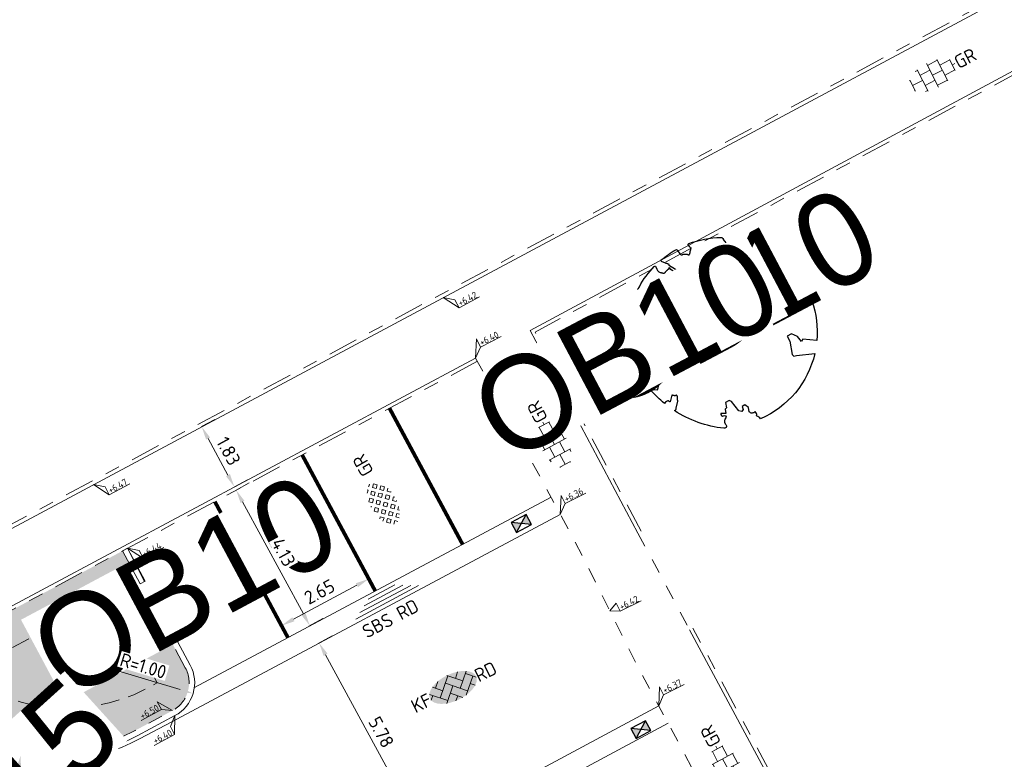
# Model space of a CAD drawing. Header units: metres. Extents: x 155090 to 155676, y 461362 to 461889.
# Tile 49 of 99: x 155232 to 155258, y 461581 to 461600. Entities that reach past the tile are written whole.
import ezdxf
from ezdxf.enums import TextEntityAlignment as Align

# ---------------------------------------------------------------- set-up
doc = ezdxf.new("R2018")
doc.units = ezdxf.units.M
for name, pattern in [('DASHED', [0.75, 0.5, -0.25]), ('VH-OPSLUITBAND-SO', [10, 4, -2, 2, -2]), ('VH-TROTTOIRBAND_130-150', [15, 5, -2, 2, -2, 2, -2]), ('VW-5050_STREEP', [1, 0.5, -0.5]), ('XX-HIDDEN', [4, 2, -2]), ('ZZ-HIDDEN-SO', [4, 2, -2])]:
    doc.linetypes.add(name, pattern=pattern)
doc.layers.get('0').update_dxf_attribs({"lineweight": 18})
doc.layers.get('Defpoints').update_dxf_attribs({"lineweight": 18})
for name, color, linetype, lineweight in [('B-WE-VH-VERHARDING_HALFVERHARDING_GRASBETONSTEEN-S-200', 130, 'Continuous', 18), ('N-WE-GR-BOOM-S', 90, 'Continuous', 25), ('N-WE-VH-KANTOPSLUITING-T18', 10, 'Continuous', 18), ('N-WE-VH-KANTOPSLUITING_OPSLUITBAND_100X200-G', 150, 'VH-OPSLUITBAND-SO', 18), ('N-WE-VH-KANTOPSLUITING_TROTTOIRBAND_130 150X250-G', 210, 'VH-TROTTOIRBAND_130-150', 18), ('N-WE-VH-KANTOPSLUITING_VERLOOPBAND-S', 7, 'Continuous', 18), ('N-WE-VH-KANTOPSLUITING_VOORKANT_BAND-G', 50, 'Continuous', 18), ('N-WE-VH-KANTVERHARDING_STREKLAAG-G', 60, 'Continuous', 18), ('N-WE-VH-MATERIAAL_GRENS-G', 7, 'XX-HIDDEN', 18), ('N-WE-VH-MOLGOOT-SBS-KF-S', 150, 'Continuous', 18), ('N-WE-VH-MOLGOOT_ACHTERKANT-SBS-KF-G', 150, 'Continuous', 18), ('N-WE-VH-MOLGOOT_VOORKANT-G', 7, 'Continuous', 18), ('N-WE-VH-VERHARDING_SBS-KF-KLEUR-KV-S', 7, 'Continuous', 18), ('N-WE-VH-VERHARDING_TEGEL-KLEUR-DUN-S', 7, 'Continuous', 18), ('N-WE-VW-MARKERING_DWARS_OVERSTEEK_KANALISATIESTREEP50_010-G', 7, 'VW-5050_STREEP', 18), ('X-XX-AL-HOOGTELABEL-S', 7, 'Continuous', 18), ('X-XX-AL-M', 7, 'Continuous', 18)]:
    doc.layers.add(name, color=color, linetype=linetype, lineweight=lineweight)
for name, color, linetype, lineweight, true_color in [('N-WE-GR-Groen-A-200', 7, 'Continuous', 18, 0x52a500), ('N-WE-GR-MATERIAALGRENS-G', 7, 'ZZ-HIDDEN-SO', 18, 0x00e600), ('N-WE-RI-HWA_KOLK-S-200', 150, 'Continuous', 25, 0x007fff)]:
    doc.layers.add(name, color=color, linetype=linetype, lineweight=lineweight, true_color=true_color)
doc.styles.add('NLCS-ISO', font='NLCS-ISO.ttf')
doc.styles.add('NLCS-ISO-M200-T18', font='NLCS-ISO.ttf', dxfattribs={"height": 0.36})
doc.dimstyles.new('NLCS-M200-T18-PIJL_L2_H1', dxfattribs={"dimscale": 0.2, "dimtxt": 2.5, "dimasz": 1.8, "dimexe": 2, "dimexo": 2, "dimgap": 0.7, "dimtad": 1, "dimzin": 0, "dimdsep": 46, "dimtxsty": 'NLCS-ISO-M200-T18', "dimcen": 0, "dimdle": 2, "dimclrd": 256, "dimclre": 256, "dimclrt": 10, "dimadec": 1, "dimazin": 0, "dimtfac": 1, "dimtdec": 3, "dimtofl": 0, "dimtmove": 0, "dimatfit": 3, "dimfxl": 2, "dimfxlon": 1, "dimtfillclr": 256, "dimtolj": 1, "dimtzin": 0, "dimlwd": -1, "dimlwe": -1, "dimarcsym": 0})
doc.dimstyles.new('NLCS-M200-T18-PIJL_L2_H2', dxfattribs={"dimscale": 0.2, "dimtxt": 0.36, "dimasz": 1.8, "dimexe": 2, "dimexo": 2, "dimgap": 0.7, "dimtad": 1, "dimzin": 0, "dimdsep": 46, "dimtxsty": 'NLCS-ISO-M200-T18', "dimcen": 0, "dimdle": 2, "dimclrd": 256, "dimclre": 256, "dimclrt": 10, "dimazin": 0, "dimtfac": 1, "dimtofl": 0, "dimtmove": 0, "dimatfit": 3, "dimfxl": 2, "dimfxlon": 1, "dimtfill": 1, "dimtfillclr": 256, "dimtolj": 1, "dimtzin": 0, "dimlwd": -1, "dimlwe": -1, "dimarcsym": 0})

# ---------------------------------------------------------------- blocks, each defined once
blk = doc.blocks.new('*U46')
at = {"lineweight": 9}
for p, q in [((-1.84, 1.5), (-1.5, 1.5)), ((-1.5, -1.6), (-1.5, 1.6)), ((0, -1.78), (0, 1.78)), ((0, 1.5), (1.5, 1.5)), ((1.5, -1.6), (1.5, 1.6)), ((-3.08, 0.75), (-3, 0.75)), ((-3, -0.83), (-3, 0.83)), ((-3, 0), (-1.5, 0)), ((-1.5, 0.75), (0, 0.75)), ((0, 0), (1.5, 0)), ((1.5, 0.75), (3, 0.75)), ((3, -0.83), (3, 0.83)), ((3, 0), (3.39, 0)), ((-3.08, -0.75), (-3, -0.75)), ((-1.5, -0.75), (0, -0.75)), ((1.5, -0.75), (3, -0.75)), ((-1.84, -1.5), (-1.5, -1.5)), ((0, -1.5), (1.5, -1.5))]:
    blk.add_line(p, q, dxfattribs=at)
at = {"style": 'NLCS-ISO'}
blk.add_attdef('FORMAAT', text='', height=1.8, dxfattribs=at).set_placement((-3.18, 0), align=Align.MIDDLE_RIGHT)
blk.add_attdef('KLEUR', text='', height=1.8, dxfattribs=at).set_placement((3.49, 0), align=Align.MIDDLE_LEFT)
blk = doc.blocks.new('*U51')
at = {"lineweight": 30, "flags": 106}
blk.add_attdef('OB', text='', height=0.36, dxfattribs=at).set_placement((0, 0.1), align=Align.BOTTOM_CENTER)
blk = doc.blocks.new('SRI-KOLK_STRAAT-SO')
h = blk.add_hatch(color=256)
h.dxf.hatch_style = 1
h.paths.add_polyline_path([(-1.125, 1.5), (-1.125, 0), (0, 0.75)])
h.paths.add_polyline_path([(1.125, 1.5), (0, 0.75), (1.125, 0)])
for p, q in [((-1.125, 0), (1.125, 1.5)), ((1.125, 0), (-1.125, 1.5))]:
    blk.add_line(p, q)
blk.add_lwpolyline([(-1.125, 0), (1.125, 0), (1.125, 1.5), (-1.125, 1.5)], close=True)
blk = doc.blocks.new('*U124')
blk.add_line((0, 20), (1000, 0))
blk.add_lwpolyline([(0, 0), (1000, 0), (1000, 150), (0, 150)], close=True)
blk = doc.blocks.new('*U334')
at = {"lineweight": 18}
for p, q in [((2.46, -2.01), (0, 0)), ((0, 0), (2.46, -4.41)), ((2.46, -4.41), (2.46, -2.01)), ((8.66, -4.41), (2.46, -4.41))]:
    blk.add_line(p, q, dxfattribs=at)
at = {"lineweight": 18, "style": 'NLCS-ISO'}
blk.add_attdef('...', text='', height=1.8, dxfattribs=at).set_placement((5.56, -4.83), align=Align.BOTTOM_CENTER)
blk = doc.blocks.new('*U15')
at = {"lineweight": 18}
for p, q in [((2.46, 4.47), (0, 0)), ((2.46, 2.07), (2.46, 4.47)), ((0, 0), (2.46, 2.07)), ((8.66, 2.07), (2.46, 2.07))]:
    blk.add_line(p, q, dxfattribs=at)
at = {"lineweight": 18, "style": 'NLCS-ISO'}
blk.add_attdef('...', text='', height=1.8, dxfattribs=at).set_placement((5.56, 1.65), align=Align.BOTTOM_CENTER)
blk = doc.blocks.new('*U342')
at = {"lineweight": 18}
for p, q in [((2.46, 0.99), (0, 0)), ((0, 0), (2.46, -1.41)), ((2.46, -1.41), (2.46, 0.99)), ((8.66, -1.41), (2.46, -1.41))]:
    blk.add_line(p, q, dxfattribs=at)
at = {"lineweight": 18, "style": 'NLCS-ISO'}
blk.add_attdef('...', text='', height=1.8, dxfattribs=at).set_placement((5.56, -1.83), align=Align.BOTTOM_CENTER)
blk = doc.blocks.new('*U343')
at = {"lineweight": 18}
for p, q in [((-2.46, -2.01), (0, 0)), ((0, 0), (-2.46, -4.41)), ((-2.46, -4.41), (-2.46, -2.01)), ((-8.66, -4.41), (-2.46, -4.41))]:
    blk.add_line(p, q, dxfattribs=at)
at = {"lineweight": 18, "style": 'NLCS-ISO'}
blk.add_attdef('...', text='', height=1.8, dxfattribs=at).set_placement((-5.56, -4.83), align=Align.BOTTOM_CENTER)
blk = doc.blocks.new('SGR-BOOM_05')
blk.add_lwpolyline([(0.433, 4.712), (0.441, 4.722), (0.45, 4.731), (0.457, 4.739), (0.465, 4.746), (0.473, 4.754), (0.48, 4.761), (0.487, 4.77), (0.494, 4.779), (0.501, 4.79), (0.508, 4.802), (0.513, 4.817), (0.516, 4.836), (0.517, 4.858), (0.515, 4.885), (0.509, 4.916), (0.475, 5.034, -0.52938), (0.529, 5.099, -0.087139), (2.218, 4.625, -0.372341), (2.284, 4.473), (2.354, 4.119), (2.18, 3.946), (1.992, 3.985), (1.767, 3.817), (1.853, 3.602), (2.086, 3.527), (2.712, 3.671), (2.864, 3.587), (2.85, 3.453), (2.707, 3.365), (2.577, 2.941), (2.743, 2.67), (3.168, 3.347, -0.504641), (3.406, 3.14, 0.331948), (3.544, 2.921, 0.282008), (3.993, 3.004), (3.957, 2.985, -0.512156), (4.163, 2.984, -0.16076), (5.094, -0.056), (4.977, -0.169), (4.976, -0.294), (4.862, -0.315), (4.876, -0.438), (4.698, -0.381), (4.644, -0.519), (4.864, -0.665), (4.933, -0.72), (5.054, -0.599, -0.106371), (4.341, -2.61), (3.705, -2.201), (3.588, -2.282), (3.512, -1.945), (3.286, -1.673), (3.024, -1.676), (3.03, -1.99), (2.83, -2.678), (2.861, -2.809), (3.005, -2.829), (3.93, -3.183, -0.236298), (-0.225, -5.013, 0.159625), (-0.347, -4.77, 0.350802), (-0.315, -4.528, -0.504641), (-0.6, -4.393), (-0.531, -4.17), (-0.647, -3.962), (-0.802, -3.978), (-0.825, -4.144), (-0.942, -4.211), (-1.08, -4.106), (-1.2, -3.475), (-1.291, -3.384), (-1.522, -3.391), (-1.586, -3.665), (-1.68, -3.694), (-1.769, -3.923), (-2.003, -3.798, 0.733583), (-1.918, -3.973, -0.861625), (-1.87, -4.128, 0.279978), (-2.043, -4.393), (-2.036, -4.403, -0.827056), (-2.208, -4.583, -0.116774), (-4.152, -2.556), (-4.114, -2.549), (-4.084, -2.541), (-4.059, -2.531), (-4.039, -2.52), (-4.024, -2.509), (-4.013, -2.498), (-4.004, -2.486), (-3.768, -2.184), (-3.762, -2.173), (-3.758, -2.163), (-3.755, -2.153), (-3.752, -2.143), (-3.748, -2.133), (-3.745, -2.123), (-3.74, -2.111), (-3.735, -2.099), (-3.729, -2.085), (-3.721, -2.071), (-3.713, -2.056), (-3.705, -2.04), (-3.697, -2.024), (-3.689, -2.007), (-3.682, -1.991), (-3.676, -1.975), (-3.671, -1.959), (-3.668, -1.944), (-3.666, -1.929), (-3.665, -1.916), (-3.666, -1.904), (-3.668, -1.893), (-3.671, -1.884), (-3.676, -1.877), (-3.682, -1.872), (-3.69, -1.869), (-3.698, -1.867), (-3.708, -1.866), (-3.718, -1.865), (-3.729, -1.864), (-3.74, -1.863), (-3.752, -1.86), (-3.764, -1.856), (-3.776, -1.85), (-3.788, -1.843), (-3.801, -1.835), (-3.813, -1.826), (-3.826, -1.816), (-3.84, -1.806), (-3.853, -1.796), (-3.866, -1.785), (-3.88, -1.774), (-3.893, -1.762), (-3.907, -1.75), (-4.15, -2.028), (-4.162, -2.015), (-4.173, -2), (-4.183, -1.984), (-4.193, -1.968), (-4.204, -1.951), (-4.219, -1.938), (-4.242, -1.928), (-4.274, -1.924), (-4.319, -1.929), (-4.379, -1.942), (-4.457, -1.967, -0.040997), (-4.791, -1.027), (-4.617, -1.057), (-4.463, -1.156), (-4.38, -1.082), (-4.281, -0.927), (-4.376, -0.782), (-4.323, -0.567), (-4.52, -0.551), (-4.652, -0.423), (-4.892, -0.58, -0.05814), (-4.988, 0.829), (-4.852, 0.802), (-4.298, 0.364), (-4.06, 0.447), (-3.128, 0.693), (-3.049, 1), (-3.409, 1.144), (-3.464, 1.261), (-4.121, 1.584), (-4.136, 1.769), (-4.358, 1.957), (-4.448, 2.14), (-4.297, 2.378), (-3.958, 2.431), (-3.65, 2.633), (-3.646, 2.84), (-3.838, 3.066), (-3.787, 3.162), (-3.863, 3.31, -0.13428), (-1.664, 4.835, -0.541727), (-1.597, 4.783), (-1.608, 4.639), (-1.605, 4.565), (-1.595, 4.508), (-1.579, 4.465), (-1.558, 4.434), (-1.535, 4.41), (-1.511, 4.392), (-1.487, 4.376), (-1.465, 4.359), (-1.446, 4.342), (-1.428, 4.325), (-1.411, 4.309), (-1.395, 4.295), (-1.38, 4.284), (-1.364, 4.276), (-1.347, 4.272), (-1.33, 4.272), (-1.312, 4.277), (-1.292, 4.285), (-1.273, 4.294), (-1.252, 4.305), (-1.232, 4.316), (-1.211, 4.327), (-1.189, 4.336), (-1.168, 4.342), (-1.147, 4.347), (-1.126, 4.35), (-1.105, 4.353), (-1.085, 4.356), (-1.066, 4.36), (-1.048, 4.365), (-1.031, 4.372), (-1.015, 4.382), (-1, 4.394), (-0.986, 4.408), (-0.973, 4.424), (-0.963, 4.324), (-0.94, 4.298), (-0.834, 4.118), (-0.611, 3.996), (-0.927, 4.508), (-0.921, 4.523), (-0.917, 4.539), (-0.915, 4.553), (-0.916, 4.568), (-0.92, 4.583), (-0.927, 4.598), (-0.938, 4.613), (-0.953, 4.629), (-0.972, 4.647), (-0.994, 4.667), (-1.02, 4.691), (-1.05, 4.719), (-1.082, 4.754), (-1.117, 4.795), (-1.199, 4.901, -0.543104), (-1.171, 4.981, -0.046766), (-0.234, 5.117, -0.385168), (-0.182, 5.074), (-0.152, 4.882), (-0.138, 4.822), (-0.121, 4.78), (-0.104, 4.753), (-0.085, 4.737), (-0.066, 4.73), (-0.047, 4.727), (-0.027, 4.726), (-0.009, 4.724), (0.009, 4.72), (0.027, 4.716), (0.044, 4.71), (0.061, 4.704), (0.077, 4.697), (0.093, 4.689), (0.109, 4.682), (0.124, 4.675), (0.139, 4.668), (0.153, 4.66), (0.167, 4.653), (0.18, 4.645), (0.191, 4.638), (0.202, 4.629), (0.211, 4.621), (0.219, 4.611), (0.225, 4.602), (0.231, 4.593), (0.236, 4.584), (0.242, 4.576), (0.247, 4.569), (0.253, 4.564), (0.26, 4.56), (0.269, 4.559), (0.278, 4.56), (0.289, 4.563), (0.3, 4.568), (0.312, 4.574), (0.324, 4.582), (0.336, 4.592), (0.348, 4.603), (0.36, 4.616), (0.371, 4.63), (0.382, 4.644), (0.393, 4.659), (0.404, 4.673), (0.414, 4.687), (0.423, 4.7)], format="xyb", close=True)
blk.add_circle((0, 0), 0.15)
blk = doc.blocks.new('*U10')
at = {"flags": 128}
for points in [[(-0.587, 0.052), (0.587, 0.052)], [(-0.405, 0.158), (0.405, 0.158)], [(-0.951, -0.158), (0.951, -0.158)], [(-0.769, -0.052), (0.769, -0.052)]]:
    blk.add_lwpolyline(points, dxfattribs=at)
at = {"style": 'NLCS-ISO'}
blk.add_attdef('MATERIAAL', text='', height=0.36, dxfattribs=at).set_placement((-0.1, -0.582), align=Align.MIDDLE_RIGHT)
blk.add_attdef('KLEUR', text='', height=0.36, dxfattribs=at).set_placement((0.1, -0.582), align=Align.MIDDLE_LEFT)
blk = doc.blocks.new('SVH-GRASBETONSTEEN_02_KL-SO')
for p, q in [((-2.19, 1.29), (-2.16, 1.32)), ((-1.48, 1.29), (-1.69, 1.5)), ((-0.77, 1.29), (-0.41, 1.65)), ((-0.06, 1.29), (-0.41, 1.65)), ((0.3, 1.65), (0.22, 1.72)), ((0.3, 1.65), (0.36, 1.71)), ((0.65, 1.29), (0.99, 1.63)), ((1.36, 1.29), (1.04, 1.62)), ((-2.9, -0.13), (-3.26, 0.22)), ((-2.9, 0.58), (-2.55, 0.93)), ((-2.55, 0.22), (-2.9, 0.58)), ((-2.19, 0.58), (-2.55, 0.93)), ((-2.55, 0.22), (-2.19, 0.58)), ((-1.84, 0.93), (-2.19, 1.29)), ((-2.19, -0.13), (-1.84, 0.22)), ((-1.84, 0.93), (-1.48, 1.29)), ((-1.48, -0.13), (-1.84, 0.22)), ((-1.48, 0.58), (-1.13, 0.93)), ((-1.13, 0.22), (-1.48, 0.58)), ((-0.77, 0.58), (-1.13, 0.93)), ((-1.13, 0.22), (-0.77, 0.58)), ((-0.41, 0.93), (-0.77, 1.29)), ((-0.77, -0.13), (-0.41, 0.22)), ((-0.41, 0.93), (-0.06, 1.29)), ((-0.06, -0.13), (-0.41, 0.22)), ((-0.06, 0.58), (0.3, 0.93)), ((0.3, 0.22), (-0.06, 0.58)), ((0.65, 0.58), (0.3, 0.93)), ((0.3, 0.22), (0.65, 0.58)), ((1.01, 0.93), (0.65, 1.29)), ((0.65, -0.13), (1.01, 0.22)), ((1.01, 0.93), (1.36, 1.29)), ((1.36, -0.13), (1.01, 0.22)), ((1.36, 0.58), (1.72, 0.93)), ((1.72, 0.22), (1.36, 0.58)), ((2.08, 0.58), (1.72, 0.93)), ((1.72, 0.22), (2.08, 0.58)), ((2.08, -0.13), (2.43, 0.22)), ((2.43, 0.93), (2.13, 1.24)), ((2.43, 0.93), (2.5, 1)), ((2.79, -0.13), (2.43, 0.22)), ((2.79, 0.58), (2.85, 0.65)), ((3.02, 0.35), (2.79, 0.58)), ((-3.18, -0.41), (-2.9, -0.13)), ((-2.87, -0.81), (-2.55, -0.49)), ((-2.19, -0.84), (-2.55, -0.49)), ((-2.47, -1.12), (-2.19, -0.84)), ((-1.84, -0.49), (-2.19, -0.13)), ((-1.99, -1.36), (-1.84, -1.2)), ((-1.84, -0.49), (-1.48, -0.13)), ((-1.53, -1.51), (-1.84, -1.2)), ((-1.48, -0.84), (-1.13, -0.49)), ((-1.13, -1.2), (-1.48, -0.84)), ((-0.77, -0.84), (-1.13, -0.49)), ((-1.13, -1.2), (-0.77, -0.84)), ((-0.41, -0.49), (-0.77, -0.13)), ((-0.77, -1.56), (-0.41, -1.2)), ((-0.41, -0.49), (-0.06, -0.13)), ((-0.06, -1.56), (-0.41, -1.2)), ((-0.06, -0.84), (0.3, -0.49)), ((0.3, -1.2), (-0.06, -0.84)), ((0.65, -0.84), (0.3, -0.49)), ((0.3, -1.2), (0.65, -0.84)), ((1.01, -0.49), (0.65, -0.13)), ((0.65, -1.56), (1.01, -1.2)), ((1.01, -0.49), (1.36, -0.13)), ((1.32, -1.51), (1.01, -1.2)), ((1.36, -0.84), (1.72, -0.49)), ((1.72, -1.2), (1.36, -0.84)), ((2.08, -0.84), (1.72, -0.49)), ((1.72, -1.2), (2.08, -0.84)), ((2.43, -0.49), (2.08, -0.13)), ((2.43, -0.49), (2.79, -0.13)), ((-0.66, -1.66), (-0.77, -1.56)), ((-0.19, -1.69), (-0.06, -1.56)), ((0.73, -1.63), (0.65, -1.56))]:
    blk.add_line(p, q)
at = {"style": 'NLCS-ISO'}
blk.add_attdef('FORMAAT', text='', height=1.8, dxfattribs=at).set_placement((-4.31, -0.13), align=Align.MIDDLE_RIGHT)
blk.add_attdef('KLEUR', text='', height=1.8, dxfattribs=at).set_placement((4.19, -0.13), align=Align.MIDDLE_LEFT)
at = {"style": 'NLCS-ISO', "flags": 1}
blk.add_attdef('FUNCTIE', text='', height=1.8, dxfattribs=at).set_placement((-0.06, -2.88), align=Align.TOP_CENTER)
blk = doc.blocks.new('*U32')
h = blk.add_hatch(color=254)
h.dxf.hatch_style = 1
edge = h.paths.add_edge_path()
edge.add_ellipse((-0.07, -0.2), major_axis=(-3.43, 0), ratio=0.525143, start_angle=0, end_angle=360)
at = {"lineweight": 9}
for p, q in [((-2.23, -0.74), (0, 1.48)), ((-2.23, 0.74), (-1.57, 1.4)), ((-0.1, 1.58), (1.48, 0)), ((0.74, 0.74), (1.4, 1.4)), ((-3.44, -0.47), (-2.97, 0)), ((-3.31, 0.34), (-1.48, -1.48)), ((-2.52, 1.03), (-1.48, 0)), ((-1.77, -1.77), (0, 0)), ((-0.74, 0.74), (1.48, -1.48)), ((0.74, -0.74), (2.46, 0.98)), ((1.06, -1.91), (2.97, 0)), ((2.23, 0.74), (3.31, -0.34)), ((-0.74, -0.74), (0.5, -1.99)), ((2.23, -0.74), (2.72, -1.24)), ((-0.52, -2), (0, -1.48))]:
    blk.add_line(p, q, dxfattribs=at)
at = {"style": 'NLCS-ISO'}
blk.add_attdef('FORMAAT', text='', height=1.8, dxfattribs=at).set_placement((-3.47, -0.22), align=Align.MIDDLE_RIGHT)
blk.add_attdef('KLEUR', text='', height=1.8, dxfattribs=at).set_placement((3.32, -0.22), align=Align.MIDDLE_LEFT)
blk = doc.blocks.new('*D306')
at = {"layer": 'Defpoints', "color": 0, "transparency": 16777216}
for p in [(155232.583, 461585.608), (155231.807, 461580.668)]:
    blk.add_point(p, dxfattribs=at)
at = {"layer": 'X-XX-AL-M', "transparency": 16777216}
blk.add_line((155231.446, 461578.365), (155231.751, 461580.313), dxfattribs=at)
blk.add_solid([(155231.692, 461580.322), (155231.811, 461580.304), (155231.807, 461580.668)], dxfattribs=at)
at = {"layer": 'X-XX-AL-M', "color": 10, "transparency": 16777216, "insert": (155231.254, 461579.211), "char_height": 0.36, "attachment_point": 5, "rotation": 81.0778, "style": 'NLCS-ISO-M200-T18', "bg_fill": 3, "box_fill_scale": 1.1, "bg_fill_color": 256, "bg_fill_true_color": 13158600, "bg_fill_transparency": 0}
blk.add_mtext('\\A1;R=5.00', dxfattribs=at)
blk = doc.blocks.new('*U440')
at = {"lineweight": 30, "flags": 106}
blk.add_attdef('OB', text='', height=0.36, dxfattribs=at).set_placement((0, 0.1), align=Align.BOTTOM_CENTER)
blk = doc.blocks.new('*D442')
at = {"layer": 'Defpoints', "color": 0, "transparency": 16777216}
for p in [(155239.793, 461583.674), (155239.411, 461583.467), (155242.134, 461578.367)]:
    blk.add_point(p, dxfattribs=at)
at = {"layer": 'X-XX-AL-M', "transparency": 16777216}
for p, q in [((155239.763, 461583.658), (155240.145, 461583.865)), ((155242.381, 461578.911), (155239.965, 461583.358)), ((155242.485, 461578.558), (155242.904, 461578.785))]:
    blk.add_line(p, q, dxfattribs=at)
for points in [[(155240.018, 461583.387), (155239.912, 461583.329), (155239.793, 461583.674)], [(155242.433, 461578.939), (155242.328, 461578.882), (155242.553, 461578.594)]]:
    blk.add_solid(points, dxfattribs=at)
at = {"layer": 'X-XX-AL-M', "color": 10, "transparency": 16777216, "insert": (155241.454, 461581.287), "char_height": 0.36, "attachment_point": 5, "rotation": 298.5085, "style": 'NLCS-ISO-M200-T18', "bg_fill": 3, "box_fill_scale": 1.1, "bg_fill_color": 256, "bg_fill_true_color": 13158600, "bg_fill_transparency": 0}
blk.add_mtext('\\A1;5.78', dxfattribs=at)
blk = doc.blocks.new('*D443')
at = {"layer": 'Defpoints', "color": 0, "transparency": 16777216}
for p in [(155237.216, 461587.574), (155237.571, 461587.766), (155239.164, 461583.93)]:
    blk.add_point(p, dxfattribs=at)
at = {"layer": 'X-XX-AL-M', "transparency": 16777216}
for p, q in [((155237.568, 461587.765), (155237.922, 461587.957)), ((155239.371, 461584.452), (155237.743, 461587.45)), ((155239.515, 461584.121), (155239.894, 461584.327))]:
    blk.add_line(p, q, dxfattribs=at)
for points in [[(155237.795, 461587.479), (155237.69, 461587.422), (155237.571, 461587.766)], [(155239.424, 461584.481), (155239.318, 461584.423), (155239.543, 461584.136)]]:
    blk.add_solid(points, dxfattribs=at)
at = {"layer": 'X-XX-AL-M', "color": 10, "transparency": 16777216, "insert": (155238.838, 461586.104), "char_height": 0.36, "attachment_point": 5, "rotation": 298.5085, "style": 'NLCS-ISO-M200-T18', "bg_fill": 3, "box_fill_scale": 1.1, "bg_fill_color": 256, "bg_fill_true_color": 13158600, "bg_fill_transparency": 0}
blk.add_mtext('\\A1;4.13', dxfattribs=at)
blk = doc.blocks.new('*D444')
at = {"layer": 'Defpoints', "color": 0, "transparency": 16777216}
for p in [(155236.648, 461589.465), (155236.402, 461589.331), (155237.267, 461587.714)]:
    blk.add_point(p, dxfattribs=at)
at = {"layer": 'X-XX-AL-M', "transparency": 16777216}
for p, q in [((155236.648, 461589.465), (155237, 461589.656)), ((155237.352, 461588.17), (155236.82, 461589.148)), ((155237.523, 461587.854), (155237.875, 461588.045))]:
    blk.add_line(p, q, dxfattribs=at)
for points in [[(155236.873, 461589.177), (155236.767, 461589.12), (155236.648, 461589.465)], [(155237.404, 461588.199), (155237.299, 461588.141), (155237.523, 461587.854)]]:
    blk.add_solid(points, dxfattribs=at)
at = {"layer": 'X-XX-AL-M', "color": 10, "transparency": 16777216, "insert": (155237.367, 461588.812), "char_height": 0.36, "attachment_point": 5, "rotation": 298.5085, "style": 'NLCS-ISO-M200-T18', "bg_fill": 3, "box_fill_scale": 1.1, "bg_fill_color": 256, "bg_fill_true_color": 13158600, "bg_fill_transparency": 0}
blk.add_mtext('\\A1;1.83', dxfattribs=at)
blk = doc.blocks.new('*D445')
at = {"layer": 'Defpoints', "color": 0, "transparency": 16777216}
for p in [(155241.12, 461585.391), (155241.291, 461585.073), (155238.956, 461583.819)]:
    blk.add_point(p, dxfattribs=at)
at = {"layer": 'X-XX-AL-M', "transparency": 16777216}
for p, q in [((155241.12, 461585.391), (155240.93, 461585.744)), ((155239.102, 461584.308), (155240.802, 461585.221)), ((155238.785, 461584.137), (155238.596, 461584.49))]:
    blk.add_line(p, q, dxfattribs=at)
for points in [[(155240.774, 461585.274), (155240.831, 461585.168), (155241.12, 461585.391)], [(155239.074, 461584.361), (155239.131, 461584.255), (155238.785, 461584.137)]]:
    blk.add_solid(points, dxfattribs=at)
at = {"layer": 'X-XX-AL-M', "color": 10, "transparency": 16777216, "insert": (155239.801, 461585.046), "char_height": 0.36, "attachment_point": 5, "rotation": 28.2411, "style": 'NLCS-ISO-M200-T18', "bg_fill": 3, "box_fill_scale": 1.1, "bg_fill_color": 256, "bg_fill_true_color": 13158600, "bg_fill_transparency": 0}
blk.add_mtext('\\A1;2.65', dxfattribs=at)
blk = doc.blocks.new('*D447')
at = {"layer": 'Defpoints', "color": 0, "transparency": 16777216}
blk.add_point((155236.419, 461582.321), dxfattribs=at)
at = {"layer": 'X-XX-AL-M', "transparency": 16777216}
blk.add_line((155234.256, 461582.976), (155236.074, 461582.426), dxfattribs=at)
blk.add_solid([(155236.092, 461582.483), (155236.057, 461582.368), (155236.419, 461582.321)], dxfattribs=at)
at = {"layer": 'X-XX-AL-M', "color": 10, "transparency": 16777216, "insert": (155235.086, 461583.059), "char_height": 0.36, "attachment_point": 5, "rotation": 343.1704, "style": 'NLCS-ISO-M200-T18', "bg_fill": 3, "box_fill_scale": 1.1, "bg_fill_color": 256, "bg_fill_true_color": 13158600, "bg_fill_transparency": 0}
blk.add_mtext('\\A1;R=1.00', dxfattribs=at)
at = {"layer": 'Defpoints', "color": 0, "transparency": 16777216}
blk.add_point((155235.462, 461582.611), dxfattribs=at)
blk = doc.blocks.new('*U449')
at = {"lineweight": 18}
for p, q in [((2.46, -2.01), (0, 0)), ((0, 0), (2.46, -4.41)), ((2.46, -4.41), (2.46, -2.01)), ((8.66, -4.41), (2.46, -4.41))]:
    blk.add_line(p, q, dxfattribs=at)
at = {"lineweight": 18, "style": 'NLCS-ISO'}
blk.add_attdef('...', text='', height=1.8, dxfattribs=at).set_placement((5.56, -4.83), align=Align.BOTTOM_CENTER)
blk = doc.blocks.new('*U402')
at = {"lineweight": 18}
for p, q in [((-2.46, 1.59), (-2.46, 3.99)), ((-2.46, 3.99), (0, 0)), ((-8.66, 1.59), (-2.46, 1.59)), ((0, 0), (-2.46, 1.59))]:
    blk.add_line(p, q, dxfattribs=at)
at = {"lineweight": 18, "style": 'NLCS-ISO'}
blk.add_attdef('...', text='', height=1.8, dxfattribs=at).set_placement((-5.56, 1.17), align=Align.BOTTOM_CENTER)

msp = doc.modelspace()

# ---------------------------------------------------------------- hatches: boundary and pattern name
at = {"layer": 'N-WE-GR-Groen-A-200', "true_color": 0x7fff00, "transparency": 33554585}
h = msp.add_hatch(color=70, dxfattribs=at)
h.dxf.hatch_style = 1
h.paths.add_polyline_path([(155228.543, 461582.939), (155229.083, 461582.251, 0.336016), (155234.867, 461581.33), (155235.862, 461581.861, 0.414936), (155236.211, 461583.013), (155234.532, 461586.139)])

# ---------------------------------------------------------------- linework, layer by layer
at = {"layer": 'N-WE-GR-MATERIAALGRENS-G', "linetype": 'DASHED', "flags": 128}
msp.add_lwpolyline([(155230.265, 461582.842), (155234.202, 461584.956), (155235.461, 461582.612, -1.402451), (155235.454, 461582.611, -0.306169)], format="xyb", close=True, dxfattribs=at)
at = {"layer": 'N-WE-VH-KANTOPSLUITING_OPSLUITBAND_100X200-G', "ltscale": 0.2, "flags": 128}
for points in [[(155275.159, 461633.723), (155275.159, 461633.723), (155285.951, 461616.001), (155280.688, 461613.138), (155227.543, 461584.705)], [(155248.411, 461586.665), (155245.572, 461591.997), (155286.338, 461613.926), (155289.219, 461608.535)], [(155292.19, 461606.795), (155290.603, 461605.947), (155296.467, 461594.976), (155254.449, 461575.4), (155249.794, 461584.074)], [(155244.027, 461591.214), (155228.543, 461582.939)]]:
    msp.add_lwpolyline(points, dxfattribs=at)
at = {"layer": 'N-WE-VH-KANTOPSLUITING_TROTTOIRBAND_130 150X250-G', "ltscale": 0.2, "flags": 128}
msp.add_lwpolyline([(155234.532, 461586.139), (155236.211, 461583.013, -0.414936), (155235.862, 461581.861), (155234.867, 461581.33, -0.334653), (155229.099, 461582.234, -0.334653)], format="xyb", dxfattribs=at)
at = {"layer": 'N-WE-VH-KANTOPSLUITING_VOORKANT_BAND-G', "ltscale": 0.2, "flags": 128}
for points in [[(155275.216, 461633.822), (155286.091, 461615.963), (155286.091, 461615.963), (155280.735, 461613.05), (155227.591, 461584.617)], [(155248.323, 461586.618), (155245.437, 461592.038), (155286.378, 461614.061), (155289.312, 461608.573)], [(155292.237, 461606.707), (155290.738, 461605.906), (155296.605, 461594.93), (155254.405, 461575.269), (155249.706, 461584.027)], [(155243.98, 461591.302), (155228.481, 461583.019)]]:
    msp.add_lwpolyline(points, dxfattribs=at)
msp.add_lwpolyline([(155234.664, 461586.21), (155236.343, 461583.084, -0.414936), (155235.933, 461581.729), (155234.938, 461581.197, -0.41029), (155228.204, 461583.194), (155222.021, 461594.409), (155203.047, 461628.825)], format="xyb", dxfattribs=at)
at = {"layer": 'N-WE-VH-KANTVERHARDING_STREKLAAG-G', "ltscale": 0.2, "flags": 128}
msp.add_lwpolyline([(155235.853, 461581.567), (155234.987, 461581.105, -0.41029), (155228.112, 461583.143), (155221.929, 461594.358), (155206.867, 461621.679)], format="xyb", dxfattribs=at)
at = {"layer": 'N-WE-VH-MATERIAAL_GRENS-G', "ltscale": 0.2, "flags": 128}
for points in [[(155243.98, 461591.302), (155246.197, 461587.209), (155246.908, 461585.868), (155248.227, 461583.21), (155251.279, 461577.515), (155252.828, 461574.612)], [(155248.323, 461586.618), (155249.706, 461584.027)]]:
    msp.add_lwpolyline(points, dxfattribs=at)
at = {"layer": 'N-WE-VH-MOLGOOT_ACHTERKANT-SBS-KF-G', "flags": 128}
for points in [[(155245.997, 461587.578), (155236.454, 461582.483)], [(155240.177, 461576.72), (155249.129, 461581.527)]]:
    msp.add_lwpolyline(points, dxfattribs=at)
at = {"layer": 'N-WE-VH-MOLGOOT_VOORKANT-G', "flags": 128}
for points in [[(155246.246, 461587.116), (155235.853, 461581.567)], [(155239.381, 461576.889), (155248.881, 461581.99)]]:
    msp.add_lwpolyline(points, dxfattribs=at)
at = {"layer": 'N-WE-VW-MARKERING_DWARS_OVERSTEEK_KANALISATIESTREEP50_010-G', "ltscale": 0.4, "const_width": 0.1, "flags": 128}
for points in [[(155241.675, 461589.957), (155243.631, 461586.315)], [(155239.338, 461588.708), (155241.294, 461585.067)], [(155237.001, 461587.459), (155238.956, 461583.819)]]:
    msp.add_lwpolyline(points, dxfattribs=at)

# ---------------------------------------------------------------- block references
at = {"layer": 'B-WE-VH-VERHARDING_HALFVERHARDING_GRASBETONSTEEN-S-200', "xscale": 0.2000000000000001, "yscale": 0.2000000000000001, "zscale": 0.2000000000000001, "rotation": 120}
msp.add_blockref('SVH-GRASBETONSTEEN_02_KL-SO', (155241.505, 461587.44), dxfattribs=at).add_auto_attribs({'KLEUR': 'GR'})
at = {"layer": 'N-WE-GR-BOOM-S', "xscale": 0.5, "yscale": 0.5, "zscale": 0.5, "rotation": 26.5502593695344}
msp.add_blockref('SGR-BOOM_05', (155250.586, 461591.965), dxfattribs=at)
at = {"layer": 'N-WE-RI-HWA_KOLK-S-200', "xscale": 0.2, "yscale": 0.2, "zscale": 0.2}
for p, rotation in [((155245.274, 461586.739), 28.04995662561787), ((155248.472, 461581.224), 28.21736941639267)]:
    msp.add_blockref('SRI-KOLK_STRAAT-SO', p, dxfattribs=dict(at, rotation=rotation))
at = {"layer": 'N-WE-VH-KANTOPSLUITING-T18'}
ref = msp.add_blockref('*U51', (155246.324, 461591.94), dxfattribs=dict(at, xscale=0.75, yscale=0.75, zscale=0.75, rotation=27.90539758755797))
lines = msp.add_mtext('OB10', dxfattribs={"layer": '0', "insert": (155246.288, 461592.007), "char_height": 2.5, "attachment_point": 1, "rotation": 27.9054, "bg_fill": 3, "box_fill_scale": 1, "bg_fill_color": 256, "bg_fill_transparency": 0})
ref.add_attrib('OB', '', (155246.288, 461592.007), dxfattribs={"flags": 62}).embed_mtext(lines)
ref = msp.add_blockref('*U51', (155243.654, 461590.579), dxfattribs=dict(at, xscale=0.75, yscale=0.75, zscale=0.75, rotation=27.90539758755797))
lines = msp.add_mtext('OB10', dxfattribs={"layer": '0', "insert": (155243.619, 461590.646), "char_height": 2.5, "attachment_point": 1, "rotation": 27.9054, "bg_fill": 3, "box_fill_scale": 1, "bg_fill_color": 256, "bg_fill_transparency": 0})
ref.add_attrib('OB', '', (155243.619, 461590.646), dxfattribs={"flags": 62}).embed_mtext(lines)
ref = msp.add_blockref('*U51', (155231.849, 461584.229), dxfattribs=dict(at, xscale=0.7499999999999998, yscale=0.7499999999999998, zscale=0.7499999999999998, rotation=28.12080103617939))
lines = msp.add_mtext('OB10', dxfattribs={"layer": '0', "insert": (155231.814, 461584.296), "char_height": 2.5, "attachment_point": 1, "rotation": 28.1208, "bg_fill": 3, "box_fill_scale": 1, "bg_fill_color": 256, "bg_fill_transparency": 0})
ref.add_attrib('OB', '', (155231.814, 461584.296), dxfattribs={"flags": 38}).embed_mtext(lines)
ref = msp.add_blockref('*U51', (155223.661, 461574.384), dxfattribs=dict(at, xscale=0.75, yscale=0.75, zscale=0.75, rotation=42.14305418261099))
lines = msp.add_mtext('TB13/15', dxfattribs={"layer": '0', "insert": (155223.611, 461574.44), "char_height": 2.5, "attachment_point": 1, "rotation": 42.1431, "bg_fill": 3, "box_fill_scale": 1, "bg_fill_color": 256, "bg_fill_transparency": 0})
ref.add_attrib('OB', '', (155223.611, 461574.44), dxfattribs={"flags": 38}).embed_mtext(lines)
at = {"layer": 'N-WE-VH-KANTOPSLUITING_VERLOOPBAND-S', "xscale": 0.001, "yscale": 0.001, "zscale": 0.001, "rotation": 118.2410589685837}
msp.add_blockref('*U124', (155235.137, 461585.329), dxfattribs=at)
at = {"layer": 'N-WE-VH-MOLGOOT-SBS-KF-S', "rotation": 28.09991204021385}
msp.add_blockref('*U10', (155241.539, 461584.901), dxfattribs=at).add_auto_attribs({'KLEUR': 'RD', 'MATERIAAL': 'SBS'})
at = {"layer": 'N-WE-VH-VERHARDING_SBS-KF-KLEUR-KV-S', "xscale": 0.2000000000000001, "yscale": 0.2000000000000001, "zscale": 0.2000000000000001, "rotation": 26}
msp.add_blockref('*U32', (155243.37, 461582.527), dxfattribs=at).add_auto_attribs({'FORMAAT': 'KF', 'KLEUR': 'RD'})
at = {"layer": 'N-WE-VH-VERHARDING_TEGEL-KLEUR-DUN-S'}
ref = msp.add_blockref('*U46', (155256.206, 461598.871), dxfattribs=dict(at, xscale=0.2000000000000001, yscale=0.2000000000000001, zscale=0.2000000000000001, rotation=27.39432087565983))
ref.add_attrib('KLEUR', 'GR', dxfattribs={"layer": '0', "height": 0.36, "rotation": 27.3943, "style": 'NLCS-ISO'}).set_placement((155256.826, 461599.193), align=Align.MIDDLE_LEFT)
ref = msp.add_blockref('*U46', (155246.093, 461588.987), dxfattribs=dict(at, xscale=0.2000000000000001, yscale=0.2000000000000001, zscale=0.2000000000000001, rotation=118.0687605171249))
ref.add_attrib('KLEUR', 'GR', dxfattribs={"layer": '0', "height": 0.36, "rotation": 118.0688, "style": 'NLCS-ISO'}).set_placement((155245.764, 461589.604), align=Align.MIDDLE_LEFT)
ref = msp.add_blockref('*U46', (155250.73, 461580.311), dxfattribs=dict(at, xscale=0.2000000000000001, yscale=0.2000000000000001, zscale=0.2000000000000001, rotation=118.0687605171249))
ref.add_attrib('KLEUR', 'GR', dxfattribs={"layer": '0', "height": 0.36, "rotation": 118.0688, "style": 'NLCS-ISO'}).set_placement((155250.401, 461580.927), align=Align.MIDDLE_LEFT)
at = {"layer": 'X-XX-AL-HOOGTELABEL-S', "xscale": 0.1, "yscale": 0.1, "zscale": 0.1}
for name, p, rotation, values in [('*U334', (155243.113, 461592.922), 28.14731163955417, {'...': '+6.42'}), ('*U15', (155243.98, 461591.302), 26.55025936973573, {'...': '+6.40'}), ('*U449', (155233.752, 461587.914), 28.12080103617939, {'...': '+6.47'}), ('*U15', (155246.246, 461587.116), 26.55025936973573, {'...': '+6.36'}), ('*U334', (155234.664, 461586.21), 28.12080103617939, {'...': '+6.44'}), ('*U342', (155247.568, 461584.539), 26.55025936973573, {'...': '+6.42'}), ('*U15', (155248.881, 461581.99), 26.55025936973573, {'...': '+6.37'}), ('*U343', (155235.933, 461581.729), 28.09975621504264, {'...': '+6.40'})]:
    msp.add_blockref(name, p, dxfattribs=dict(at, rotation=rotation)).add_auto_attribs(values)

# ---------------------------------------------------------------- next in the draw order: dimensions: what is measured, and where the dimension line sits
at = {"layer": 'X-XX-AL-M'}
dim = msp.add_radius_dim(center=(155232.583, 461585.608), mpoint=(155231.807, 461580.668), dimstyle='NLCS-M200-T18-PIJL_L2_H2', override={"dimpost": 'R=<>', "dimtxsty": 'NLCS-ISO-M200-T18', "dimtfill": 1}, dxfattribs=at)
dim.commit()
dim.dimension.update_dxf_attribs({"geometry": '*D306', "text_midpoint": (155231.254, 461579.211)})
dim = msp.add_linear_dim(base=(155239.793, 461583.674), p1=(155242.134, 461578.367), p2=(155239.411, 461583.467), angle=298.5085, dimstyle='NLCS-M200-T18-PIJL_L2_H1', override={"dimtxsty": 'NLCS-ISO-M200-T18', "dimtmove": 1, "dimtfill": 1}, dxfattribs=at)
dim.commit()
dim.dimension.update_dxf_attribs({"geometry": '*D442', "text_midpoint": (155241.454, 461581.287)})
dim = msp.add_radius_dim(center=(155235.462, 461582.611), mpoint=(155236.419, 461582.321), dimstyle='NLCS-M200-T18-PIJL_L2_H1', override={"dimpost": 'R=<>', "dimtfill": 1}, dxfattribs=at)
dim.commit()
dim.dimension.update_dxf_attribs({"geometry": '*D447', "text_midpoint": (155234.993, 461582.753), "dimtype": 164})

# ---------------------------------------------------------------- next in the draw order: block references
at = {"layer": 'N-WE-VH-KANTOPSLUITING-T18'}
ref = msp.add_blockref('*U440', (155227.963, 461583.941), dxfattribs=dict(at, xscale=0.7500000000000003, yscale=0.7500000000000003, zscale=0.7500000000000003, rotation=298.8683718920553))
lines = msp.add_mtext('OB15', dxfattribs={"layer": '0', "insert": (155228.029, 461583.978), "char_height": 2.5, "attachment_point": 1, "rotation": 298.8684, "bg_fill": 3, "box_fill_scale": 1, "bg_fill_color": 256, "bg_fill_transparency": 0})
ref.add_attrib('OB', '', (155228.029, 461583.978), dxfattribs={"flags": 24}).embed_mtext(lines)
at = {"layer": 'X-XX-AL-HOOGTELABEL-S', "xscale": 0.1, "yscale": 0.1, "zscale": 0.1, "rotation": 28.09975621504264}
msp.add_blockref('*U402', (155235.864, 461581.865), dxfattribs=at).add_auto_attribs({'...': '+6.50'})

# ---------------------------------------------------------------- next in the draw order: dimensions: what is measured, and where the dimension line sits
at = {"layer": 'X-XX-AL-M'}
dim = msp.add_linear_dim(base=(155237.571, 461587.766), p1=(155239.164, 461583.93), p2=(155237.216, 461587.574), angle=298.5085, dimstyle='NLCS-M200-T18-PIJL_L2_H1', override={"dimtxsty": 'NLCS-ISO-M200-T18', "dimtmove": 1, "dimtfill": 1}, dxfattribs=at)
dim.commit()
dim.dimension.update_dxf_attribs({"geometry": '*D443', "text_midpoint": (155238.838, 461586.104)})

# ---------------------------------------------------------------- next in the draw order: dimensions: what is measured, and where the dimension line sits
dim = msp.add_linear_dim(base=(155236.648, 461589.465), p1=(155237.267, 461587.714), p2=(155236.402, 461589.331), angle=298.5085, dimstyle='NLCS-M200-T18-PIJL_L2_H1', override={"dimtxsty": 'NLCS-ISO-M200-T18', "dimtmove": 1, "dimtfill": 1}, dxfattribs=at)
dim.commit()
dim.dimension.update_dxf_attribs({"geometry": '*D444', "text_midpoint": (155237.367, 461588.812)})
dim = msp.add_aligned_dim(p1=(155238.956, 461583.819), p2=(155241.291, 461585.073), distance=0.361, dimstyle='NLCS-M200-T18-PIJL_L2_H1', override={"dimtxsty": 'NLCS-ISO-M200-T18', "dimtfill": 1}, dxfattribs=at)
dim.commit()
dim.dimension.update_dxf_attribs({"geometry": '*D445', "text_midpoint": (155239.801, 461585.046)})

doc.saveas('drawing.dxf')
